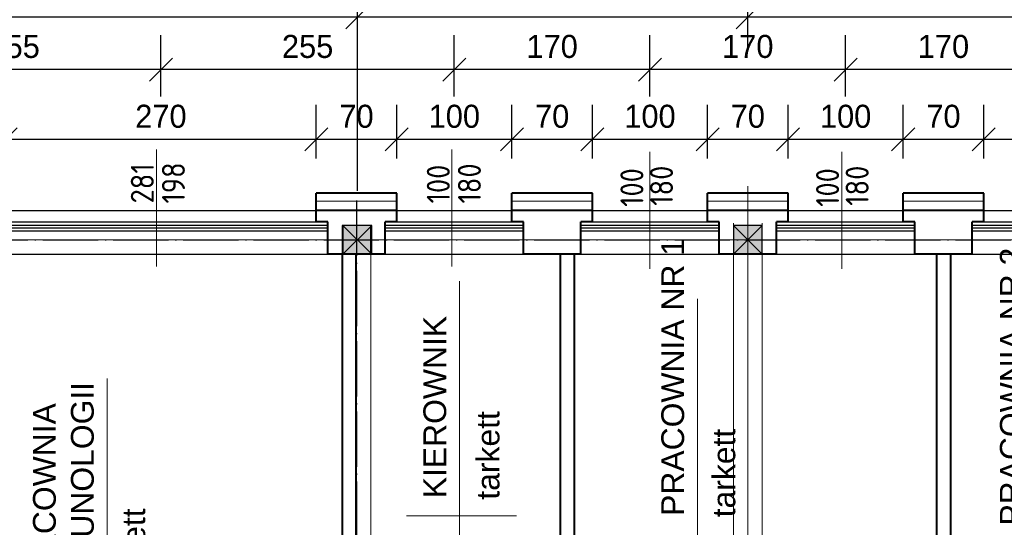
# Model space of a CAD drawing. Header units: millimetres. Extents: x -32003 to -19505, y 17931 to 29358.
# Tile 42 of 92: x -27466 to -26611, y 27964 to 28405. Entities that reach past the tile are written whole.
import ezdxf

# ---------------------------------------------------------------- set-up
doc = ezdxf.new("R2010")
doc.units = ezdxf.units.MM
doc.header["$PDMODE"] = 3
for name, pattern in [('ACAD_ISO03W100', [30, 12, -18]), ('ACAD_ISO04W100', [30.5, 24, -3, 0.5, -3]), ('KRESKOWA_X2', [12, 8, -4])]:
    doc.linetypes.add(name, pattern=pattern)
for name, color, linetype, lineweight in [('_wymiary', 1, 'Continuous', 9), ('opisy drzwi', 40, 'Continuous', 13), ('opisy pom', 3, 'Continuous', 18), ('przerywana', 7, 'KRESKOWA_X2', 5), ('sciany', 4, 'Continuous', 40), ('symetria', 7, 'ACAD_ISO03W100', 5), ('SZRAF', 51, 'Continuous', 9), ('słupy', 2, 'Continuous', 30), ('ściana', 4, 'Continuous', 40)]:
    doc.layers.add(name, color=color, linetype=linetype, lineweight=lineweight)
doc.styles.add('ISO', font='isocp.shx')
doc.styles.add('SYSTEM', font='TXT')
doc.linetypes.add('BATTING', pattern='A,0.0001,-0.1,[134,ltypeshp.shx,S=0.1,R=0,X=-0.1,Y=0],-0.2,[134,ltypeshp.shx,S=0.1,R=180,X=0.1,Y=0],-0.1', length=0.4001)
doc.dimstyles.new('Jacek2', dxfattribs={"dimscale": 2, "dimtxt": 10, "dimasz": 10, "dimexe": 15, "dimexo": 15, "dimgap": 5, "dimtad": 1, "dimdec": 0, "dimrnd": 0.5, "dimzin": 0, "dimdsep": 46, "dimtxsty": 'Standard', "dimblk": 'OBLIQUE', "dimcen": 0, "dimdle": 5, "dimadec": 1, "dimazin": 0, "dimtfac": 1, "dimtdec": 0, "dimtofl": 0, "dimtmove": 0, "dimatfit": 3, "dimfxl": 0, "dimtolj": 1, "dimtzin": 0, "dimarcsym": 0})

# ---------------------------------------------------------------- blocks, each defined once
blk = doc.blocks.new('_OBLIQUE')
at = {"color": 0, "linetype": 'ByBlock'}
blk.add_line((-0.5, -0.5), (0.5, 0.5), dxfattribs=at)
blk = doc.blocks.new('*D514')
at = {"layer": '_wymiary', "color": 0, "lineweight": -2}
for p, q in [((-26628.67, 28284.45), (-26628.67, 28331.02)), ((-26528.67, 28284.45), (-26528.67, 28331.02)), ((-26518.67, 28301.02), (-26638.67, 28301.02))]:
    blk.add_line(p, q, dxfattribs=at)
at = {"layer": 'Defpoints', "color": 0}
for p in [(-26628.67, 28301.02), (-26628.67, 28254.45), (-26528.67, 28254.45)]:
    blk.add_point(p, dxfattribs=at)
at = {"layer": '_wymiary', "color": 0, "lineweight": -2, "xscale": 20, "yscale": 20, "zscale": 20, "rotation": 180}
blk.add_blockref('_OBLIQUE', (-26628.67, 28301.02), dxfattribs=at)
at = {"layer": '_wymiary', "color": 0, "lineweight": -2, "xscale": 20, "yscale": 20, "zscale": 20}
blk.add_blockref('_OBLIQUE', (-26528.67, 28301.02), dxfattribs=at)
at = {"layer": '_wymiary', "color": 0, "insert": (-26578.67, 28321.02), "char_height": 20, "attachment_point": 5}
blk.add_mtext('\\A1;100', dxfattribs=at)
blk = doc.blocks.new('*D515')
at = {"layer": '_wymiary', "color": 0, "lineweight": -2}
for p, q in [((-26698.67, 28284.45), (-26698.67, 28331.02)), ((-26628.67, 28284.45), (-26628.67, 28331.02)), ((-26618.67, 28301.02), (-26708.67, 28301.02))]:
    blk.add_line(p, q, dxfattribs=at)
at = {"layer": 'Defpoints', "color": 0}
for p in [(-26698.67, 28301.02), (-26698.67, 28254.45), (-26628.67, 28254.45)]:
    blk.add_point(p, dxfattribs=at)
at = {"layer": '_wymiary', "color": 0, "lineweight": -2, "xscale": 20, "yscale": 20, "zscale": 20, "rotation": 180}
blk.add_blockref('_OBLIQUE', (-26698.67, 28301.02), dxfattribs=at)
at = {"layer": '_wymiary', "color": 0, "lineweight": -2, "xscale": 20, "yscale": 20, "zscale": 20}
blk.add_blockref('_OBLIQUE', (-26628.67, 28301.02), dxfattribs=at)
at = {"layer": '_wymiary', "color": 0, "insert": (-26663.67, 28321.02), "char_height": 20, "attachment_point": 5}
blk.add_mtext('\\A1;70', dxfattribs=at)
blk = doc.blocks.new('*D516')
at = {"layer": '_wymiary', "color": 0, "lineweight": -2}
for p, q in [((-26798.67, 28284.45), (-26798.67, 28331.02)), ((-26698.67, 28284.45), (-26698.67, 28331.02)), ((-26688.67, 28301.02), (-26808.67, 28301.02))]:
    blk.add_line(p, q, dxfattribs=at)
at = {"layer": 'Defpoints', "color": 0}
for p in [(-26798.67, 28301.02), (-26798.67, 28254.45), (-26698.67, 28254.45)]:
    blk.add_point(p, dxfattribs=at)
at = {"layer": '_wymiary', "color": 0, "lineweight": -2, "xscale": 20, "yscale": 20, "zscale": 20, "rotation": 180}
blk.add_blockref('_OBLIQUE', (-26798.67, 28301.02), dxfattribs=at)
at = {"layer": '_wymiary', "color": 0, "lineweight": -2, "xscale": 20, "yscale": 20, "zscale": 20}
blk.add_blockref('_OBLIQUE', (-26698.67, 28301.02), dxfattribs=at)
at = {"layer": '_wymiary', "color": 0, "insert": (-26748.67, 28321.02), "char_height": 20, "attachment_point": 5}
blk.add_mtext('\\A1;100', dxfattribs=at)
blk = doc.blocks.new('*D517')
at = {"layer": '_wymiary', "color": 0, "lineweight": -2}
for p, q in [((-26868.67, 28284.45), (-26868.67, 28331.02)), ((-26798.67, 28284.45), (-26798.67, 28331.02)), ((-26788.67, 28301.02), (-26878.67, 28301.02))]:
    blk.add_line(p, q, dxfattribs=at)
at = {"layer": 'Defpoints', "color": 0}
for p in [(-26868.67, 28301.02), (-26868.67, 28254.45), (-26798.67, 28254.45)]:
    blk.add_point(p, dxfattribs=at)
at = {"layer": '_wymiary', "color": 0, "lineweight": -2, "xscale": 20, "yscale": 20, "zscale": 20, "rotation": 180}
blk.add_blockref('_OBLIQUE', (-26868.67, 28301.02), dxfattribs=at)
at = {"layer": '_wymiary', "color": 0, "lineweight": -2, "xscale": 20, "yscale": 20, "zscale": 20}
blk.add_blockref('_OBLIQUE', (-26798.67, 28301.02), dxfattribs=at)
at = {"layer": '_wymiary', "color": 0, "insert": (-26833.67, 28321.02), "char_height": 20, "attachment_point": 5}
blk.add_mtext('\\A1;70', dxfattribs=at)
blk = doc.blocks.new('*D518')
at = {"layer": '_wymiary', "color": 0, "lineweight": -2}
for p, q in [((-26968.67, 28284.45), (-26968.67, 28331.02)), ((-26868.67, 28284.45), (-26868.67, 28331.02)), ((-26858.67, 28301.02), (-26978.67, 28301.02))]:
    blk.add_line(p, q, dxfattribs=at)
at = {"layer": 'Defpoints', "color": 0}
for p in [(-26968.67, 28301.02), (-26968.67, 28254.45), (-26868.67, 28254.45)]:
    blk.add_point(p, dxfattribs=at)
at = {"layer": '_wymiary', "color": 0, "lineweight": -2, "xscale": 20, "yscale": 20, "zscale": 20, "rotation": 180}
blk.add_blockref('_OBLIQUE', (-26968.67, 28301.02), dxfattribs=at)
at = {"layer": '_wymiary', "color": 0, "lineweight": -2, "xscale": 20, "yscale": 20, "zscale": 20}
blk.add_blockref('_OBLIQUE', (-26868.67, 28301.02), dxfattribs=at)
at = {"layer": '_wymiary', "color": 0, "insert": (-26918.67, 28321.02), "char_height": 20, "attachment_point": 5}
blk.add_mtext('\\A1;100', dxfattribs=at)
blk = doc.blocks.new('*D519')
at = {"layer": '_wymiary', "color": 0, "lineweight": -2}
for p, q in [((-27038.67, 28284.45), (-27038.67, 28331.02)), ((-26968.67, 28284.45), (-26968.67, 28331.02)), ((-26958.67, 28301.02), (-27048.67, 28301.02))]:
    blk.add_line(p, q, dxfattribs=at)
at = {"layer": 'Defpoints', "color": 0}
for p in [(-27038.67, 28301.02), (-27038.67, 28254.45), (-26968.67, 28254.45)]:
    blk.add_point(p, dxfattribs=at)
at = {"layer": '_wymiary', "color": 0, "lineweight": -2, "xscale": 20, "yscale": 20, "zscale": 20, "rotation": 180}
blk.add_blockref('_OBLIQUE', (-27038.67, 28301.02), dxfattribs=at)
at = {"layer": '_wymiary', "color": 0, "lineweight": -2, "xscale": 20, "yscale": 20, "zscale": 20}
blk.add_blockref('_OBLIQUE', (-26968.67, 28301.02), dxfattribs=at)
at = {"layer": '_wymiary', "color": 0, "insert": (-27003.67, 28321.02), "char_height": 20, "attachment_point": 5}
blk.add_mtext('\\A1;70', dxfattribs=at)
blk = doc.blocks.new('*D520')
at = {"layer": '_wymiary', "color": 0, "lineweight": -2}
for p, q in [((-27138.67, 28284.45), (-27138.67, 28331.02)), ((-27038.67, 28284.45), (-27038.67, 28331.02)), ((-27028.67, 28301.02), (-27148.67, 28301.02))]:
    blk.add_line(p, q, dxfattribs=at)
at = {"layer": 'Defpoints', "color": 0}
for p in [(-27138.67, 28301.02), (-27138.67, 28254.45), (-27038.67, 28254.45)]:
    blk.add_point(p, dxfattribs=at)
at = {"layer": '_wymiary', "color": 0, "lineweight": -2, "xscale": 20, "yscale": 20, "zscale": 20, "rotation": 180}
blk.add_blockref('_OBLIQUE', (-27138.67, 28301.02), dxfattribs=at)
at = {"layer": '_wymiary', "color": 0, "lineweight": -2, "xscale": 20, "yscale": 20, "zscale": 20}
blk.add_blockref('_OBLIQUE', (-27038.67, 28301.02), dxfattribs=at)
at = {"layer": '_wymiary', "color": 0, "insert": (-27088.67, 28321.02), "char_height": 20, "attachment_point": 5}
blk.add_mtext('\\A1;100', dxfattribs=at)
blk = doc.blocks.new('*D521')
at = {"layer": '_wymiary', "color": 0, "lineweight": -2}
for p, q in [((-27208.67, 28284.45), (-27208.67, 28331.02)), ((-27138.67, 28284.45), (-27138.67, 28331.02)), ((-27128.67, 28301.02), (-27218.67, 28301.02))]:
    blk.add_line(p, q, dxfattribs=at)
at = {"layer": 'Defpoints', "color": 0}
for p in [(-27208.67, 28301.02), (-27208.67, 28254.45), (-27138.67, 28254.45)]:
    blk.add_point(p, dxfattribs=at)
at = {"layer": '_wymiary', "color": 0, "lineweight": -2, "xscale": 20, "yscale": 20, "zscale": 20, "rotation": 180}
blk.add_blockref('_OBLIQUE', (-27208.67, 28301.02), dxfattribs=at)
at = {"layer": '_wymiary', "color": 0, "lineweight": -2, "xscale": 20, "yscale": 20, "zscale": 20}
blk.add_blockref('_OBLIQUE', (-27138.67, 28301.02), dxfattribs=at)
at = {"layer": '_wymiary', "color": 0, "insert": (-27173.67, 28321.02), "char_height": 20, "attachment_point": 5}
blk.add_mtext('\\A1;70', dxfattribs=at)
blk = doc.blocks.new('*D522')
at = {"layer": '_wymiary', "color": 0, "lineweight": -2}
for p, q in [((-27478.57, 28284.45), (-27478.57, 28331.02)), ((-27208.67, 28284.45), (-27208.67, 28331.02)), ((-27198.67, 28301.02), (-27488.57, 28301.02))]:
    blk.add_line(p, q, dxfattribs=at)
at = {"layer": 'Defpoints', "color": 0}
for p in [(-27478.57, 28301.02), (-27478.57, 28254.45), (-27208.67, 28254.45)]:
    blk.add_point(p, dxfattribs=at)
at = {"layer": '_wymiary', "color": 0, "lineweight": -2, "xscale": 20, "yscale": 20, "zscale": 20, "rotation": 180}
blk.add_blockref('_OBLIQUE', (-27478.57, 28301.02), dxfattribs=at)
at = {"layer": '_wymiary', "color": 0, "lineweight": -2, "xscale": 20, "yscale": 20, "zscale": 20}
blk.add_blockref('_OBLIQUE', (-27208.67, 28301.02), dxfattribs=at)
at = {"layer": '_wymiary', "color": 0, "insert": (-27343.62, 28321.02), "char_height": 20, "attachment_point": 5}
blk.add_mtext('\\A1;270', dxfattribs=at)
blk = doc.blocks.new('*D579')
at = {"layer": '_wymiary', "color": 0, "lineweight": -2}
for p, q in [((-26833.67, 28380.82), (-26833.67, 28437.13)), ((-26493.67, 28380.82), (-26493.67, 28437.13)), ((-26483.67, 28407.13), (-26843.67, 28407.13))]:
    blk.add_line(p, q, dxfattribs=at)
at = {"layer": 'Defpoints', "color": 0}
for p in [(-26833.67, 28407.13), (-26833.67, 28350.82), (-26493.67, 28350.82)]:
    blk.add_point(p, dxfattribs=at)
at = {"layer": '_wymiary', "color": 0, "lineweight": -2, "xscale": 20, "yscale": 20, "zscale": 20, "rotation": 180}
blk.add_blockref('_OBLIQUE', (-26833.67, 28407.13), dxfattribs=at)
at = {"layer": '_wymiary', "color": 0, "lineweight": -2, "xscale": 20, "yscale": 20, "zscale": 20}
blk.add_blockref('_OBLIQUE', (-26493.67, 28407.13), dxfattribs=at)
at = {"layer": '_wymiary', "color": 0, "insert": (-26663.67, 28427.13), "char_height": 20, "attachment_point": 5}
blk.add_mtext('\\A1;340', dxfattribs=at)
blk = doc.blocks.new('*D580')
at = {"layer": '_wymiary', "color": 0, "lineweight": -2}
for p, q in [((-27172.95, 28256.45), (-27172.95, 28437.13)), ((-26833.67, 28380.82), (-26833.67, 28437.13)), ((-26823.67, 28407.13), (-27182.95, 28407.13))]:
    blk.add_line(p, q, dxfattribs=at)
at = {"layer": 'Defpoints', "color": 0}
for p in [(-27172.95, 28407.13), (-26833.67, 28350.82), (-27172.95, 28226.45)]:
    blk.add_point(p, dxfattribs=at)
at = {"layer": '_wymiary', "color": 0, "lineweight": -2, "xscale": 20, "yscale": 20, "zscale": 20, "rotation": 180}
blk.add_blockref('_OBLIQUE', (-27172.95, 28407.13), dxfattribs=at)
at = {"layer": '_wymiary', "color": 0, "lineweight": -2, "xscale": 20, "yscale": 20, "zscale": 20}
blk.add_blockref('_OBLIQUE', (-26833.67, 28407.13), dxfattribs=at)
at = {"layer": '_wymiary', "color": 0, "insert": (-27003.31, 28427.13), "char_height": 20, "attachment_point": 5}
blk.add_mtext('\\A1;340', dxfattribs=at)
blk = doc.blocks.new('*D581')
at = {"layer": '_wymiary', "color": 0, "lineweight": -2}
for p, q in [((-27512.67, 28231.45), (-27512.67, 28437.13)), ((-27172.95, 28256.45), (-27172.95, 28437.13)), ((-27162.95, 28407.13), (-27522.67, 28407.13))]:
    blk.add_line(p, q, dxfattribs=at)
at = {"layer": 'Defpoints', "color": 0}
for p in [(-27512.67, 28407.13), (-27172.95, 28226.45), (-27512.67, 28201.45)]:
    blk.add_point(p, dxfattribs=at)
at = {"layer": '_wymiary', "color": 0, "lineweight": -2, "xscale": 20, "yscale": 20, "zscale": 20, "rotation": 180}
blk.add_blockref('_OBLIQUE', (-27512.67, 28407.13), dxfattribs=at)
at = {"layer": '_wymiary', "color": 0, "lineweight": -2, "xscale": 20, "yscale": 20, "zscale": 20}
blk.add_blockref('_OBLIQUE', (-27172.95, 28407.13), dxfattribs=at)
at = {"layer": '_wymiary', "color": 0, "insert": (-27342.81, 28427.13), "char_height": 20, "attachment_point": 5}
blk.add_mtext('\\A1;340', dxfattribs=at)
blk = doc.blocks.new('*D704')
at = {"layer": '_wymiary', "color": 0, "lineweight": -2}
for p, q in [((-26748.67, 28338.21), (-26748.67, 28391.64)), ((-26578.67, 28338.21), (-26578.67, 28391.64)), ((-26568.67, 28361.64), (-26758.67, 28361.64))]:
    blk.add_line(p, q, dxfattribs=at)
at = {"layer": 'Defpoints', "color": 0}
for p in [(-26748.67, 28361.64), (-26748.67, 28308.21), (-26578.67, 28308.21)]:
    blk.add_point(p, dxfattribs=at)
at = {"layer": '_wymiary', "color": 0, "lineweight": -2, "xscale": 20, "yscale": 20, "zscale": 20, "rotation": 180}
blk.add_blockref('_OBLIQUE', (-26748.67, 28361.64), dxfattribs=at)
at = {"layer": '_wymiary', "color": 0, "lineweight": -2, "xscale": 20, "yscale": 20, "zscale": 20}
blk.add_blockref('_OBLIQUE', (-26578.67, 28361.64), dxfattribs=at)
at = {"layer": '_wymiary', "color": 0, "insert": (-26663.67, 28381.64), "char_height": 20, "attachment_point": 5}
blk.add_mtext('\\A1;170', dxfattribs=at)
blk = doc.blocks.new('*D705')
at = {"layer": '_wymiary', "color": 0, "lineweight": -2}
for p, q in [((-26918.67, 28338.21), (-26918.67, 28391.64)), ((-26748.67, 28338.21), (-26748.67, 28391.64)), ((-26738.67, 28361.64), (-26928.67, 28361.64))]:
    blk.add_line(p, q, dxfattribs=at)
at = {"layer": 'Defpoints', "color": 0}
for p in [(-26918.67, 28361.64), (-26918.67, 28308.21), (-26748.67, 28308.21)]:
    blk.add_point(p, dxfattribs=at)
at = {"layer": '_wymiary', "color": 0, "lineweight": -2, "xscale": 20, "yscale": 20, "zscale": 20, "rotation": 180}
blk.add_blockref('_OBLIQUE', (-26918.67, 28361.64), dxfattribs=at)
at = {"layer": '_wymiary', "color": 0, "lineweight": -2, "xscale": 20, "yscale": 20, "zscale": 20}
blk.add_blockref('_OBLIQUE', (-26748.67, 28361.64), dxfattribs=at)
at = {"layer": '_wymiary', "color": 0, "insert": (-26833.67, 28381.64), "char_height": 20, "attachment_point": 5}
blk.add_mtext('\\A1;170', dxfattribs=at)
blk = doc.blocks.new('*D706')
at = {"layer": '_wymiary', "color": 0, "lineweight": -2}
for p, q in [((-27088.67, 28338.21), (-27088.67, 28391.64)), ((-26918.67, 28338.21), (-26918.67, 28391.64)), ((-26908.67, 28361.64), (-27098.67, 28361.64))]:
    blk.add_line(p, q, dxfattribs=at)
at = {"layer": 'Defpoints', "color": 0}
for p in [(-27088.67, 28361.64), (-27088.67, 28308.21), (-26918.67, 28308.21)]:
    blk.add_point(p, dxfattribs=at)
at = {"layer": '_wymiary', "color": 0, "lineweight": -2, "xscale": 20, "yscale": 20, "zscale": 20, "rotation": 180}
blk.add_blockref('_OBLIQUE', (-27088.67, 28361.64), dxfattribs=at)
at = {"layer": '_wymiary', "color": 0, "lineweight": -2, "xscale": 20, "yscale": 20, "zscale": 20}
blk.add_blockref('_OBLIQUE', (-26918.67, 28361.64), dxfattribs=at)
at = {"layer": '_wymiary', "color": 0, "insert": (-27003.67, 28381.64), "char_height": 20, "attachment_point": 5}
blk.add_mtext('\\A1;170', dxfattribs=at)
blk = doc.blocks.new('*D707')
at = {"layer": '_wymiary', "color": 0, "lineweight": -2}
for p, q in [((-27343.62, 28338.21), (-27343.62, 28391.64)), ((-27088.67, 28338.21), (-27088.67, 28391.64)), ((-27078.67, 28361.64), (-27353.62, 28361.64))]:
    blk.add_line(p, q, dxfattribs=at)
at = {"layer": 'Defpoints', "color": 0}
for p in [(-27343.62, 28361.64), (-27343.62, 28308.21), (-27088.67, 28308.21)]:
    blk.add_point(p, dxfattribs=at)
at = {"layer": '_wymiary', "color": 0, "lineweight": -2, "xscale": 20, "yscale": 20, "zscale": 20, "rotation": 180}
blk.add_blockref('_OBLIQUE', (-27343.62, 28361.64), dxfattribs=at)
at = {"layer": '_wymiary', "color": 0, "lineweight": -2, "xscale": 20, "yscale": 20, "zscale": 20}
blk.add_blockref('_OBLIQUE', (-27088.67, 28361.64), dxfattribs=at)
at = {"layer": '_wymiary', "color": 0, "insert": (-27216.14, 28381.64), "char_height": 20, "attachment_point": 5}
blk.add_mtext('\\A1;255', dxfattribs=at)
blk = doc.blocks.new('*D708')
at = {"layer": '_wymiary', "color": 0, "lineweight": -2}
for p, q in [((-27598.62, 28338.21), (-27598.62, 28391.64)), ((-27343.62, 28338.21), (-27343.62, 28391.64)), ((-27333.62, 28361.64), (-27608.62, 28361.64))]:
    blk.add_line(p, q, dxfattribs=at)
at = {"layer": 'Defpoints', "color": 0}
for p in [(-27598.62, 28361.64), (-27598.62, 28308.21), (-27343.62, 28308.21)]:
    blk.add_point(p, dxfattribs=at)
at = {"layer": '_wymiary', "color": 0, "lineweight": -2, "xscale": 20, "yscale": 20, "zscale": 20, "rotation": 180}
blk.add_blockref('_OBLIQUE', (-27598.62, 28361.64), dxfattribs=at)
at = {"layer": '_wymiary', "color": 0, "lineweight": -2, "xscale": 20, "yscale": 20, "zscale": 20}
blk.add_blockref('_OBLIQUE', (-27343.62, 28361.64), dxfattribs=at)
at = {"layer": '_wymiary', "color": 0, "insert": (-27471.12, 28381.64), "char_height": 20, "attachment_point": 5}
blk.add_mtext('\\A1;255', dxfattribs=at)

msp = doc.modelspace()

# ---------------------------------------------------------------- hatches: boundary and pattern name
at = {"layer": 'SZRAF'}
for points in [[(-27186.17, 28201.45), (-27161.17, 28201.45), (-27161.17, 28226.45), (-27186.17, 28226.45)], [(-27185.45, 28201.45), (-27160.45, 28201.45), (-27160.45, 28226.45), (-27185.45, 28226.45)], [(-26846.17, 28201.45), (-26821.17, 28201.45), (-26821.17, 28226.45), (-26846.17, 28226.45)], [(-26846.17, 28201.45), (-26821.17, 28201.45), (-26821.17, 28226.45), (-26846.17, 28226.45)]]:
    msp.add_hatch(color=256, dxfattribs=at).paths.add_polyline_path(points)

# ---------------------------------------------------------------- linework, layer by layer
at = {"linetype": 'ACAD_ISO04W100', "ltscale": 2}
for p, q in [((-27173.67, 28247.95), (-27173.67, 26675.85)), ((-31411.17, 28213.95), (-25930.18, 28213.95))]:
    msp.add_line(p, q, dxfattribs=at)
for p, q in [((-31221.67, 28239.45), (-25930.18, 28239.45)), ((-27768.67, 28239.45), (-24079.17, 28239.45)), ((-27428.67, 28239.45), (-23739.17, 28239.45)), ((-27088.67, 28239.45), (-23399.17, 28239.45)), ((-27488.57, 28229.45), (-27208.67, 28229.45)), ((-27198.67, 28226.45), (-27488.57, 28226.45)), ((-27488.57, 28224.38), (-27198.67, 28224.38)), ((-27482.35, 28229.45), (-27200.67, 28229.45)), ((-27199.17, 28229.45), (-27198.67, 28229.45)), ((-27148.67, 28229.45), (-27028.57, 28229.45)), ((-27028.67, 28226.45), (-27148.67, 28226.45)), ((-27148.67, 28224.38), (-27028.57, 28224.38)), ((-27146.67, 28229.45), (-27028.67, 28229.45)), ((-26978.67, 28229.45), (-26860.67, 28229.45)), ((-26978.67, 28229.45), (-26858.57, 28229.45)), ((-26858.67, 28226.45), (-26978.67, 28226.45)), ((-26978.67, 28224.38), (-26858.57, 28224.38)), ((-26808.67, 28229.45), (-26688.57, 28229.45)), ((-26688.67, 28226.45), (-26808.67, 28226.45)), ((-26808.67, 28224.38), (-26688.57, 28224.38)), ((-26806.67, 28229.45), (-26688.67, 28229.45)), ((-26638.67, 28229.45), (-26520.67, 28229.45)), ((-26638.67, 28229.45), (-26518.57, 28229.45)), ((-26518.67, 28226.45), (-26638.67, 28226.45)), ((-26638.67, 28224.38), (-26518.57, 28224.38)), ((-27198.67, 28221.38), (-27488.57, 28221.38)), ((-27028.67, 28221.38), (-27148.67, 28221.38)), ((-26858.67, 28221.38), (-26978.67, 28221.38)), ((-26688.67, 28221.38), (-26808.67, 28221.38)), ((-26518.67, 28221.38), (-26638.67, 28221.38)), ((-31256.67, 28201.45), (-25930.18, 28201.45)), ((-27768.67, 28201.45), (-23414.67, 28201.45)), ((-27428.67, 28201.45), (-23074.67, 28201.45)), ((-27088.67, 28201.45), (-22734.67, 28201.45))]:
    msp.add_line(p, q)
at = {"layer": 'opisy drzwi'}
for p, q in [((-27347.35, 28190.66), (-27347.35, 28292.42)), ((-27090.7, 28190.66), (-27090.7, 28292.42)), ((-26918.83, 28188.57), (-26918.83, 28290.33)), ((-26752.04, 28188.57), (-26752.04, 28290.33))]:
    msp.add_line(p, q, dxfattribs=at)
at = {"layer": 'opisy pom'}
for p, q in [((-27084.23, 27841.13), (-27084.23, 28177.86)), ((-26877.49, 27825.82), (-26877.49, 28162.55)), ((-27390.21, 27756.71), (-27390.21, 28093.44)), ((-27130.13, 27974.41), (-27034.73, 27974.41))]:
    msp.add_line(p, q, dxfattribs=at)
at = {"layer": 'przerywana', "ltscale": 2}
for p, q in [((-27186.17, 28226.45), (-27186.17, 26876.45)), ((-27161.17, 28226.45), (-27161.17, 27028.95)), ((-26846.17, 28228.34), (-26846.17, 27328.95)), ((-26821.17, 28228.34), (-26821.17, 27328.95)), ((-27186.17, 28189.45), (-27186.17, 26876.45)), ((-27161.17, 28189.45), (-27161.17, 27028.95)), ((-26846.17, 28189.45), (-26846.17, 27328.95)), ((-26821.17, 28189.45), (-26821.17, 27328.95))]:
    msp.add_line(p, q, dxfattribs=at)
at = {"layer": 'sciany'}
for p, q in [((-27186.17, 28201.45), (-27186.17, 27825.95)), ((-27186.17, 28201.45), (-27186.17, 27825.95)), ((-27174.17, 28201.45), (-27174.17, 27778.95)), ((-27174.17, 28201.45), (-27174.17, 27778.95)), ((-26996.67, 28201.45), (-26996.67, 27775.95)), ((-26996.67, 28201.45), (-26996.67, 27775.95)), ((-26984.67, 28201.45), (-26984.67, 27775.95)), ((-26984.67, 28201.45), (-26984.67, 27775.95)), ((-26669.67, 28201.45), (-26669.67, 27775.95)), ((-26657.67, 28201.45), (-26657.67, 27775.95)), ((-26669.67, 28189.45), (-26669.67, 27775.95)), ((-26657.67, 28189.45), (-26657.67, 27775.95))]:
    msp.add_line(p, q, dxfattribs=at)
at = {"layer": 'symetria', "linetype": 'ACAD_ISO04W100', "ltscale": 2}
for p, q in [((-26833.67, 28260.45), (-26833.67, 26675.69)), ((-27768.67, 28213.95), (-19699.1, 28213.95)), ((-26833.67, 28213.95), (-26833.67, 27321.1)), ((-27173.67, 28201.45), (-27173.67, 26632.42))]:
    msp.add_line(p, q, dxfattribs=at)
at = {"layer": 'SZRAF', "linetype": 'BATTING', "ltscale": 14}
for p, q in [((-27138.67, 28247.45), (-27208.67, 28247.45)), ((-27138.67, 28247.45), (-27208.67, 28247.45)), ((-26968.67, 28247.45), (-27038.67, 28247.45)), ((-26968.67, 28247.45), (-27038.67, 28247.45)), ((-26798.67, 28247.45), (-26868.67, 28247.45)), ((-26798.67, 28247.45), (-26868.67, 28247.45)), ((-26628.67, 28247.45), (-26698.67, 28247.45)), ((-26628.67, 28247.45), (-26698.67, 28247.45))]:
    msp.add_line(p, q, dxfattribs=at)
at = {"layer": 'SZRAF'}
for p, q in [((-27185.45, 28226.45), (-27160.45, 28201.45)), ((-27185.45, 28201.45), (-27160.45, 28226.45)), ((-26846.17, 28226.45), (-26821.17, 28201.45)), ((-26846.17, 28201.45), (-26821.17, 28226.45))]:
    msp.add_line(p, q, dxfattribs=at)
at = {"layer": 'słupy'}
for points in [[(-27186.17, 28201.45), (-27161.17, 28201.45), (-27161.17, 28226.45), (-27186.17, 28226.45)], [(-27185.45, 28201.45), (-27160.45, 28201.45), (-27160.45, 28226.45), (-27185.45, 28226.45)], [(-26846.17, 28201.45), (-26821.17, 28201.45), (-26821.17, 28226.45), (-26846.17, 28226.45)], [(-26846.17, 28201.45), (-26821.17, 28201.45), (-26821.17, 28226.45), (-26846.17, 28226.45)]]:
    msp.add_lwpolyline(points, close=True, dxfattribs=at)
at = {"layer": 'ściana'}
for p, q in [((-27138.67, 28254.45), (-27208.67, 28254.45)), ((-27208.67, 28229.45), (-27208.67, 28254.45)), ((-27138.67, 28254.45), (-27208.67, 28254.45)), ((-27208.67, 28229.45), (-27208.67, 28254.45)), ((-27138.67, 28229.45), (-27138.67, 28254.45)), ((-27138.67, 28229.45), (-27138.67, 28254.45)), ((-26968.67, 28254.45), (-27038.67, 28254.45)), ((-27038.67, 28229.45), (-27038.67, 28254.45)), ((-26968.67, 28254.45), (-27038.67, 28254.45)), ((-27038.67, 28229.45), (-27038.67, 28254.45)), ((-26968.67, 28229.45), (-26968.67, 28254.45)), ((-26968.67, 28229.45), (-26968.67, 28254.45)), ((-26798.67, 28254.45), (-26868.67, 28254.45)), ((-26868.67, 28229.45), (-26868.67, 28254.45)), ((-26798.67, 28254.45), (-26868.67, 28254.45)), ((-26868.67, 28229.45), (-26868.67, 28254.45)), ((-26798.67, 28229.45), (-26798.67, 28254.45)), ((-26798.67, 28229.45), (-26798.67, 28254.45)), ((-26628.67, 28254.45), (-26698.67, 28254.45)), ((-26698.67, 28229.45), (-26698.67, 28254.45)), ((-26628.67, 28254.45), (-26698.67, 28254.45)), ((-26698.67, 28229.45), (-26698.67, 28254.45)), ((-26628.67, 28229.45), (-26628.67, 28254.45)), ((-26628.67, 28229.45), (-26628.67, 28254.45)), ((-27138.67, 28239.45), (-27208.67, 28239.45)), ((-27208.67, 28229.45), (-27208.67, 28239.45)), ((-27138.67, 28239.45), (-27208.67, 28239.45)), ((-27138.67, 28239.45), (-27208.67, 28239.45)), ((-27208.67, 28229.45), (-27208.67, 28239.45)), ((-27138.67, 28239.45), (-27208.67, 28239.45)), ((-27138.67, 28229.45), (-27138.67, 28239.45)), ((-27138.67, 28229.45), (-27138.67, 28239.45)), ((-26968.67, 28239.45), (-27038.67, 28239.45)), ((-27038.67, 28229.45), (-27038.67, 28239.45)), ((-26968.67, 28239.45), (-27038.67, 28239.45)), ((-26968.67, 28239.45), (-27038.67, 28239.45)), ((-27038.67, 28229.45), (-27038.67, 28239.45)), ((-26968.67, 28239.45), (-27038.67, 28239.45)), ((-26968.67, 28229.45), (-26968.67, 28239.45)), ((-26968.67, 28229.45), (-26968.67, 28239.45)), ((-26798.67, 28239.45), (-26868.67, 28239.45)), ((-26868.67, 28229.45), (-26868.67, 28239.45)), ((-26798.67, 28239.45), (-26868.67, 28239.45)), ((-26798.67, 28239.45), (-26868.67, 28239.45)), ((-26868.67, 28229.45), (-26868.67, 28239.45)), ((-26798.67, 28239.45), (-26868.67, 28239.45)), ((-26798.67, 28229.45), (-26798.67, 28239.45)), ((-26798.67, 28229.45), (-26798.67, 28239.45)), ((-26628.67, 28239.45), (-26698.67, 28239.45)), ((-26698.67, 28229.45), (-26698.67, 28239.45)), ((-26628.67, 28239.45), (-26698.67, 28239.45)), ((-26628.67, 28239.45), (-26698.67, 28239.45)), ((-26698.67, 28229.45), (-26698.67, 28239.45)), ((-26628.67, 28239.45), (-26698.67, 28239.45)), ((-26628.67, 28229.45), (-26628.67, 28239.45)), ((-26628.67, 28229.45), (-26628.67, 28239.45)), ((-27198.67, 28229.45), (-27208.67, 28229.45)), ((-27198.67, 28229.45), (-27208.67, 28229.45)), ((-27198.67, 28229.45), (-27208.67, 28229.45)), ((-27198.67, 28229.45), (-27208.67, 28229.45)), ((-27198.67, 28201.45), (-27198.67, 28229.45)), ((-27198.67, 28201.45), (-27198.67, 28229.45)), ((-27198.67, 28201.45), (-27198.67, 28229.45)), ((-27198.67, 28201.45), (-27198.67, 28229.45)), ((-27148.67, 28201.45), (-27148.67, 28229.45)), ((-27138.67, 28229.45), (-27148.67, 28229.45)), ((-27148.67, 28201.45), (-27148.67, 28229.45)), ((-27138.67, 28229.45), (-27148.67, 28229.45)), ((-27148.67, 28201.45), (-27148.67, 28229.45)), ((-27138.67, 28229.45), (-27148.67, 28229.45)), ((-27148.67, 28201.45), (-27148.67, 28229.45)), ((-27138.67, 28229.45), (-27148.67, 28229.45)), ((-27028.67, 28229.45), (-27038.67, 28229.45)), ((-27028.67, 28229.45), (-27038.67, 28229.45)), ((-27028.67, 28229.45), (-27038.67, 28229.45)), ((-27028.67, 28229.45), (-27038.67, 28229.45)), ((-27028.67, 28201.45), (-27028.67, 28229.45)), ((-27028.67, 28201.45), (-27028.67, 28229.45)), ((-27028.67, 28201.45), (-27028.67, 28229.45)), ((-27028.67, 28201.45), (-27028.67, 28229.45)), ((-26978.67, 28201.45), (-26978.67, 28229.45)), ((-26968.67, 28229.45), (-26978.67, 28229.45)), ((-26978.67, 28201.45), (-26978.67, 28229.45)), ((-26968.67, 28229.45), (-26978.67, 28229.45)), ((-26978.67, 28201.45), (-26978.67, 28229.45)), ((-26968.67, 28229.45), (-26978.67, 28229.45)), ((-26978.67, 28201.45), (-26978.67, 28229.45)), ((-26968.67, 28229.45), (-26978.67, 28229.45)), ((-26858.67, 28229.45), (-26868.67, 28229.45)), ((-26858.67, 28229.45), (-26868.67, 28229.45)), ((-26858.67, 28229.45), (-26868.67, 28229.45)), ((-26858.67, 28229.45), (-26868.67, 28229.45)), ((-26858.67, 28201.45), (-26858.67, 28229.45)), ((-26858.67, 28201.45), (-26858.67, 28229.45)), ((-26858.67, 28201.45), (-26858.67, 28229.45)), ((-26858.67, 28201.45), (-26858.67, 28229.45)), ((-26808.67, 28201.45), (-26808.67, 28229.45)), ((-26798.67, 28229.45), (-26808.67, 28229.45)), ((-26808.67, 28201.45), (-26808.67, 28229.45)), ((-26798.67, 28229.45), (-26808.67, 28229.45)), ((-26808.67, 28201.45), (-26808.67, 28229.45)), ((-26798.67, 28229.45), (-26808.67, 28229.45)), ((-26808.67, 28201.45), (-26808.67, 28229.45)), ((-26798.67, 28229.45), (-26808.67, 28229.45)), ((-26688.67, 28229.45), (-26698.67, 28229.45)), ((-26688.67, 28229.45), (-26698.67, 28229.45)), ((-26688.67, 28229.45), (-26698.67, 28229.45)), ((-26688.67, 28229.45), (-26698.67, 28229.45)), ((-26688.67, 28201.45), (-26688.67, 28229.45)), ((-26688.67, 28201.45), (-26688.67, 28229.45)), ((-26688.67, 28201.45), (-26688.67, 28229.45)), ((-26688.67, 28201.45), (-26688.67, 28229.45)), ((-26638.67, 28201.45), (-26638.67, 28229.45)), ((-26628.67, 28229.45), (-26638.67, 28229.45)), ((-26638.67, 28201.45), (-26638.67, 28229.45)), ((-26628.67, 28229.45), (-26638.67, 28229.45)), ((-26638.67, 28201.45), (-26638.67, 28229.45)), ((-26628.67, 28229.45), (-26638.67, 28229.45)), ((-26638.67, 28201.45), (-26638.67, 28229.45)), ((-26628.67, 28229.45), (-26638.67, 28229.45)), ((-27148.67, 28201.45), (-27198.67, 28201.45)), ((-27148.67, 28201.45), (-27198.67, 28201.45)), ((-27148.67, 28201.45), (-27198.67, 28201.45)), ((-27148.67, 28201.45), (-27198.67, 28201.45)), ((-26978.67, 28201.45), (-27028.67, 28201.45)), ((-26978.67, 28201.45), (-27028.67, 28201.45)), ((-26978.67, 28201.45), (-27028.67, 28201.45)), ((-26978.67, 28201.45), (-27028.67, 28201.45)), ((-26808.67, 28201.45), (-26858.67, 28201.45)), ((-26808.67, 28201.45), (-26858.67, 28201.45)), ((-26808.67, 28201.45), (-26858.67, 28201.45)), ((-26808.67, 28201.45), (-26858.67, 28201.45)), ((-26638.67, 28201.45), (-26688.67, 28201.45)), ((-26638.67, 28201.45), (-26688.67, 28201.45)), ((-26638.67, 28201.45), (-26688.67, 28201.45)), ((-26638.67, 28201.45), (-26688.67, 28201.45))]:
    msp.add_line(p, q, dxfattribs=at)

# ---------------------------------------------------------------- texts
at = {"layer": 'opisy drzwi', "style": 'ISO'}
for s, p in [('281', (-27349.78, 28245.52)), ('198', (-27322.75, 28245.37)), ('100', (-27092.6, 28245.52)), ('180', (-27065.57, 28245.37)), ('100', (-26924.36, 28242.49)), ('180', (-26898.64, 28243.41)), ('100', (-26754.36, 28242.49)), ('180', (-26728.64, 28243.41))]:
    msp.add_text(s, height=20, rotation=90, dxfattribs=at).set_placement(p)
at = {"layer": 'opisy pom', "char_height": 19.8, "attachment_point": 1, "rotation": 90, "style": 'SYSTEM'}
for s, insert in [('{\\fArial|b0|i0|c238|p34;PRACOWNIA NR 1}', (-26908.82, 27974.24)), ('{\\fArial|b0|i0|c238|p34;PRACOWNIA NR 2}', (-26614.59, 27965.77)), ('{\\fArial|b0|i0|c238|p34;KIEROWNIK}', (-27115.56, 27989.55)), ('{\\fArial|b0|i0|c238|p34;PRACOWNIA\\PIMMUNOLOGII}', (-27454.78, 27901.54)), ('{\\fArial|b0|i0|c238|p34;tarkett}', (-27069.29, 27988.33)), ('{\\fArial|b0|i0|c238|p34;tarkett}', (-26864.35, 27973.02)), ('{\\fArial|b0|i0|c238|p34;tarkett}', (-27377.08, 27903.91))]:
    msp.add_mtext(s, dxfattribs=dict(at, insert=insert))

# ---------------------------------------------------------------- dimensions: what is measured, and where the dimension line sits
at = {"layer": '_wymiary'}
for base, p1, p2, picture, middle in [((-27512.67, 28407.13), (-27172.95, 28226.45), (-27512.67, 28201.45), '*D581', (-27342.81, 28427.13)), ((-27172.95, 28407.13), (-26833.67, 28350.82), (-27172.95, 28226.45), '*D580', (-27003.31, 28427.13)), ((-26833.67, 28407.13), (-26493.67, 28350.82), (-26833.67, 28350.82), '*D579', (-26663.67, 28427.13)), ((-27598.62, 28361.64), (-27343.62, 28308.21), (-27598.62, 28308.21), '*D708', (-27471.12, 28381.64)), ((-27343.62, 28361.64), (-27088.67, 28308.21), (-27343.62, 28308.21), '*D707', (-27216.14, 28381.64)), ((-27088.67, 28361.64), (-26918.67, 28308.21), (-27088.67, 28308.21), '*D706', (-27003.67, 28381.64)), ((-26918.67, 28361.64), (-26748.67, 28308.21), (-26918.67, 28308.21), '*D705', (-26833.67, 28381.64)), ((-26748.67, 28361.64), (-26578.67, 28308.21), (-26748.67, 28308.21), '*D704', (-26663.67, 28381.64)), ((-27478.57, 28301.02), (-27208.67, 28254.45), (-27478.57, 28254.45), '*D522', (-27343.62, 28321.02)), ((-27208.67, 28301.02), (-27138.67, 28254.45), (-27208.67, 28254.45), '*D521', (-27173.67, 28321.02)), ((-27138.67, 28301.02), (-27038.67, 28254.45), (-27138.67, 28254.45), '*D520', (-27088.67, 28321.02)), ((-27038.67, 28301.02), (-26968.67, 28254.45), (-27038.67, 28254.45), '*D519', (-27003.67, 28321.02)), ((-26968.67, 28301.02), (-26868.67, 28254.45), (-26968.67, 28254.45), '*D518', (-26918.67, 28321.02)), ((-26868.67, 28301.02), (-26798.67, 28254.45), (-26868.67, 28254.45), '*D517', (-26833.67, 28321.02)), ((-26798.67, 28301.02), (-26698.67, 28254.45), (-26798.67, 28254.45), '*D516', (-26748.67, 28321.02)), ((-26698.67, 28301.02), (-26628.67, 28254.45), (-26698.67, 28254.45), '*D515', (-26663.67, 28321.02)), ((-26628.67, 28301.02), (-26528.67, 28254.45), (-26628.67, 28254.45), '*D514', (-26578.67, 28321.02))]:
    dim = msp.add_linear_dim(base=base, p1=p1, p2=p2, dimstyle='Jacek2', override={"dimtmove": 1}, dxfattribs=at)
    dim.commit()
    dim.dimension.update_dxf_attribs({"geometry": picture, "text_midpoint": middle})

doc.saveas('drawing.dxf')
